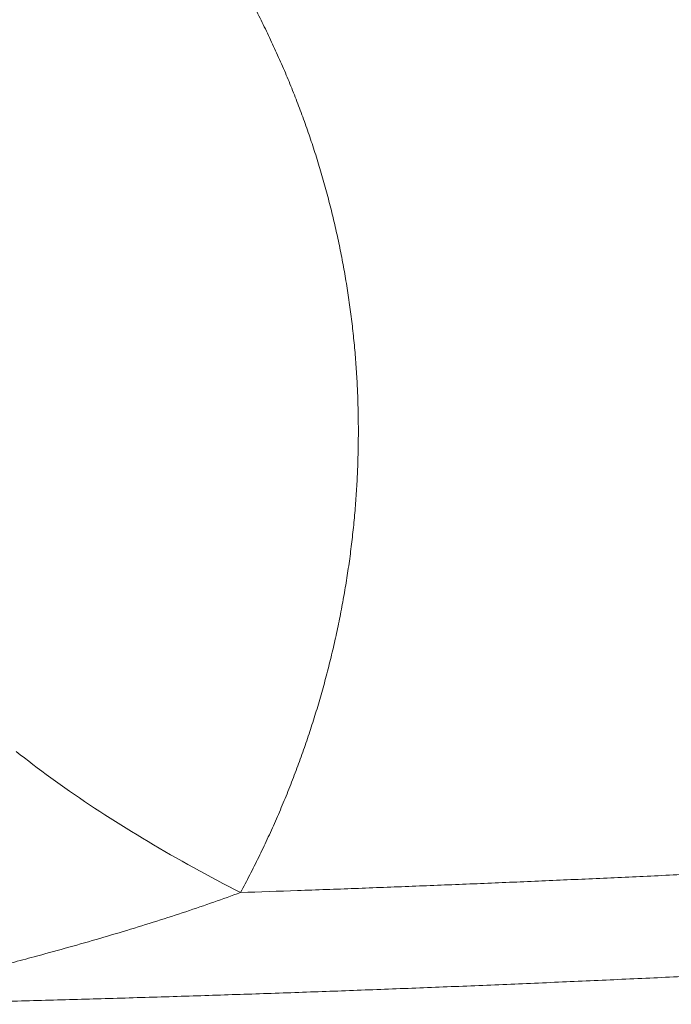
# Model space of a CAD drawing. Header units: millimetres. Extents: x 8 to 974, y 12 to 621.
# Tile 29 of 52: x 526 to 548, y 559 to 593. Entities that reach past the tile are written whole.
import ezdxf

# ---------------------------------------------------------------- set-up
doc = ezdxf.new("R2010")
doc.units = ezdxf.units.MM

msp = doc.modelspace()

# ---------------------------------------------------------------- linework, layer by layer
at = {"color": 8, "linetype": 'Continuous', "lineweight": 0, "flags": 128}
msp.add_lwpolyline([(526.191, 567.918), (526.328, 567.809), (526.468, 567.699), (526.61, 567.588), (526.754, 567.478), (526.901, 567.366), (527.05, 567.255), (527.201, 567.143), (527.354, 567.031), (527.51, 566.918), (527.668, 566.805), (527.828, 566.692), (527.99, 566.579), (528.154, 566.466), (528.32, 566.353), (528.488, 566.239), (528.658, 566.126), (528.829, 566.012), (529.003, 565.899), (529.178, 565.785), (529.354, 565.672), (529.533, 565.559), (529.713, 565.446), (529.894, 565.333), (530.077, 565.221), (530.261, 565.108), (530.446, 564.996), (530.633, 564.885), (530.821, 564.773), (531.01, 564.663), (531.2, 564.552), (531.392, 564.442), (531.584, 564.333), (531.777, 564.224), (531.971, 564.115), (532.166, 564.008), (532.362, 563.9), (532.558, 563.794), (532.756, 563.688), (532.953, 563.583), (533.151, 563.479), (533.35, 563.375), (533.549, 563.272), (533.748, 563.17)], dxfattribs=at)
at = {"color": 8, "linetype": 'Continuous', "lineweight": 0}
for points, knots in [([(527.858, 601.439), (528.017, 601.284), (528.334, 600.975), (528.798, 600.501), (529.251, 600.022), (529.692, 599.535), (530.12, 599.044), (530.535, 598.549), (530.936, 598.051), (531.326, 597.546), (531.708, 597.031), (532.082, 596.506), (532.448, 595.97), (532.802, 595.427), (533.145, 594.877), (533.477, 594.319), (533.798, 593.755), (534.108, 593.184), (534.407, 592.606), (534.693, 592.022), (534.967, 591.433), (535.228, 590.84), (535.475, 590.246), (535.708, 589.651), (535.927, 589.055), (536.135, 588.454), (536.331, 587.845), (536.516, 587.227), (536.689, 586.603), (536.849, 585.975), (536.995, 585.345), (537.128, 584.712), (537.248, 584.076), (537.355, 583.438), (537.448, 582.797), (537.527, 582.155), (537.593, 581.511), (537.645, 580.866), (537.683, 580.222), (537.708, 579.581), (537.719, 578.942), (537.717, 578.302), (537.703, 577.657), (537.675, 577.009), (537.633, 576.358), (537.578, 575.707), (537.51, 575.056), (537.428, 574.407), (537.333, 573.758), (537.224, 573.109), (537.102, 572.462), (536.968, 571.818), (536.82, 571.176), (536.659, 570.537), (536.487, 569.905), (536.303, 569.28), (536.108, 568.662), (535.9, 568.045), (535.677, 567.426), (535.44, 566.805), (535.189, 566.186), (534.926, 565.571), (534.651, 564.963), (534.363, 564.36), (534.063, 563.761), (533.853, 563.367), (533.748, 563.17)], [0, 0, 0, 0, 0.015859, 0.031662, 0.047416, 0.063127, 0.0788, 0.094162, 0.109499, 0.124817, 0.140122, 0.155732, 0.171339, 0.186951, 0.202573, 0.218211, 0.233871, 0.249559, 0.26531, 0.281027, 0.296716, 0.312385, 0.328038, 0.343403, 0.358765, 0.37413, 0.389558, 0.405271, 0.420959, 0.436628, 0.452283, 0.467932, 0.483579, 0.499231, 0.514875, 0.53051, 0.546144, 0.561781, 0.577428, 0.592811, 0.608215, 0.623646, 0.639052, 0.654755, 0.670449, 0.686138, 0.70183, 0.717528, 0.73324, 0.74897, 0.764728, 0.780462, 0.796176, 0.811878, 0.827571, 0.842983, 0.858398, 0.873821, 0.889386, 0.905241, 0.921068, 0.936873, 0.952663, 0.968444, 0.984221, 1, 1, 1, 1]), ([(533.748, 563.17), (534.39, 563.192), (535.674, 563.236), (537.603, 563.306), (539.536, 563.38), (541.475, 563.457), (543.419, 563.539), (545.367, 563.624), (547.338, 563.714), (549.332, 563.808), (551.348, 563.908), (553.139, 563.999), (554.705, 564.081), (555.99, 564.151), (556.881, 564.2), (557.378, 564.227), (557.532, 564.236), (557.687, 564.244), (557.842, 564.253), (557.997, 564.262), (558.731, 564.303), (560.047, 564.378), (561.947, 564.49), (563.853, 564.605), (565.766, 564.723), (567.686, 564.846), (569.612, 564.971), (571.492, 565.097), (573.323, 565.222), (575.107, 565.346), (576.896, 565.473), (578.691, 565.604), (580.491, 565.737), (581.692, 565.827), (582.294, 565.873)], [0, 0, 0, 0, 0.039269, 0.078661, 0.118177, 0.157818, 0.197585, 0.23748, 0.277504, 0.318731, 0.360097, 0.401603, 0.429074, 0.456608, 0.48089, 0.484073, 0.487257, 0.490442, 0.493628, 0.496815, 0.500002, 0.53898, 0.578131, 0.617456, 0.656957, 0.696635, 0.736492, 0.776528, 0.813387, 0.850399, 0.887565, 0.924887, 0.962365, 1, 1, 1, 1]), ([(533.748, 563.17), (533.45, 563.062), (532.842, 562.84), (531.899, 562.52), (530.92, 562.202), (529.911, 561.891), (528.88, 561.587), (527.838, 561.292), (526.889, 561.031), (526.043, 560.805), (525.303, 560.609), (524.583, 560.419), (523.973, 560.256), (523.474, 560.121), (523.085, 560.013), (522.724, 559.909), (522.398, 559.809), (522.116, 559.716), (521.883, 559.63), (521.703, 559.551), (521.593, 559.487), (521.537, 559.44), (521.524, 559.418), (521.518, 559.407)], [0, 0, 0, 0, 0.073439, 0.15008, 0.229125, 0.309909, 0.392386, 0.475531, 0.558148, 0.617956, 0.676689, 0.73408, 0.789486, 0.822641, 0.854139, 0.883715, 0.91092, 0.93534, 0.955603, 0.972935, 0.987474, 0.993913, 1, 1, 1, 1]), ([(521.518, 559.407), (522.237, 559.423), (523.674, 559.454), (525.829, 559.507), (527.982, 559.564), (530.132, 559.626), (532.269, 559.692), (534.39, 559.762), (536.497, 559.835), (538.603, 559.913), (540.72, 559.996), (542.851, 560.083), (544.993, 560.176), (547.134, 560.272), (549.273, 560.372), (551.41, 560.477), (553.546, 560.586), (555.679, 560.698), (557.811, 560.815), (559.941, 560.935), (562.068, 561.059), (564.194, 561.187), (566.319, 561.319), (568.441, 561.455), (570.632, 561.598), (572.892, 561.751), (575.22, 561.912), (577.546, 562.078), (579.87, 562.247), (581.417, 562.364), (582.19, 562.422)], [0, 0, 0, 0, 0.0352099, 0.0704029, 0.1055803, 0.1407433, 0.175893, 0.2104035, 0.2449035, 0.2793942, 0.3138769, 0.3490561, 0.3842291, 0.4193974, 0.4545619, 0.4897239, 0.5248845, 0.560045, 0.5952064, 0.63037, 0.6655368, 0.7007081, 0.7358849, 0.7710684, 0.8062596, 0.8449803, 0.8837132, 0.9224599, 0.9612216, 1, 1, 1, 1])]:
    msp.add_open_spline(points, degree=3, knots=knots, dxfattribs=at)

doc.saveas('drawing.dxf')
